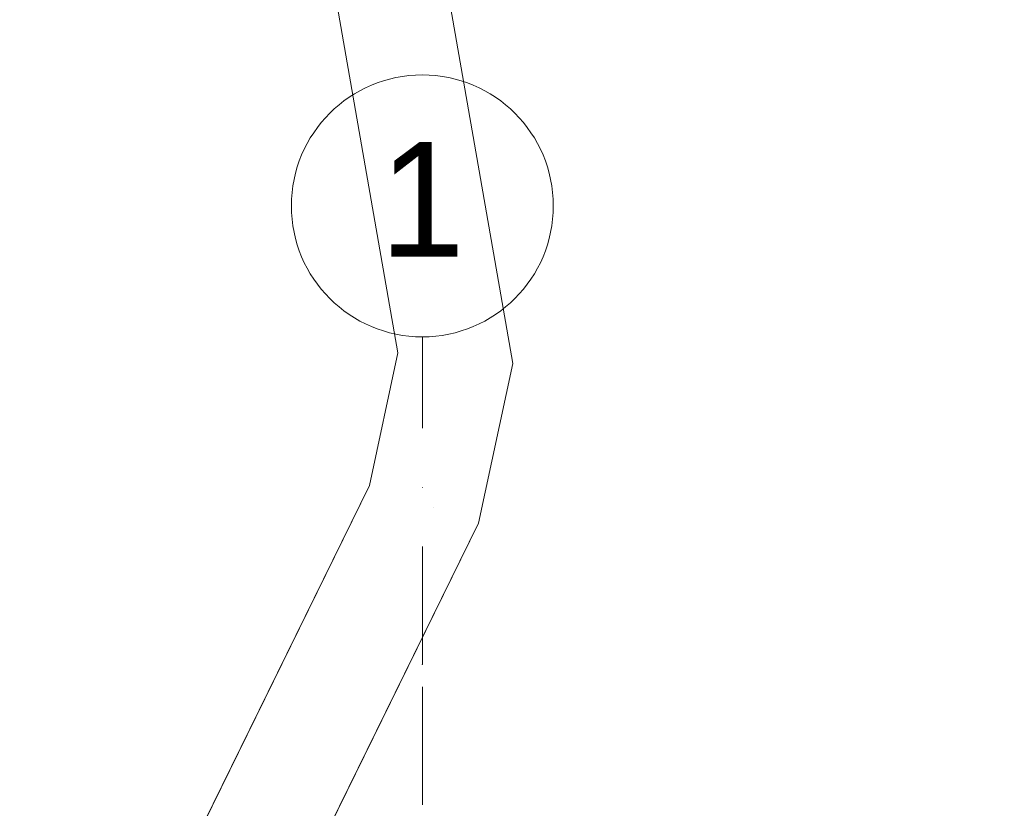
# Model space of a CAD drawing. Header units: centimetres. Extents: x -520 to 22173, y -1503 to 4054.
# Tile 44 of 82: x 9102 to 9402, y 3128 to 3369. Entities that reach past the tile are written whole.
import ezdxf
from ezdxf.enums import TextEntityAlignment as Align

# ---------------------------------------------------------------- set-up
doc = ezdxf.new("R2010")
doc.units = ezdxf.units.CM
doc.header["$LTSCALE"] = 0.1
doc.header["$MEASUREMENT"] = 0
doc.linetypes.add('Kropki i Kreski', pattern=[720, 360, -180, 0, -180])
doc.linetypes.add('Wipeout_Contour', pattern=[1000, 0, -1000])
for name, color, linetype in [('0_Teren', 7, 'Continuous'), ('2_ściany zewnętrzne.ISTN', 7, 'Continuous'), ('4_osie.ISTN', 7, 'Continuous')]:
    doc.layers.add(name, color=color, linetype=linetype)
doc.styles.add('GENERATED_STYLE_1', font='txt')

# ---------------------------------------------------------------- blocks, each defined once
blk = doc.blocks.new('Strop_11_1', base_point=(9193.38, 3600.56))
at = {"layer": '0_Teren', "color": 252, "linetype": 'Continuous', "lineweight": 9, "flags": 128}
blk.add_lwpolyline([(9193.38, 3600.56), (9750.83, 3597.38), (9740.29, 3547.16), (9461.62, 3293.84), (9406.18, 3251.1), (9670.4, 3122.29), (9196.11, 3122.29), (9241.71, 3215.17), (9252.2, 3263.91)], close=True, dxfattribs=at)
blk = doc.blocks.new('Ściana_13_1', base_point=(9118.41, 3015.06))
at = {"layer": '2_ściany zewnętrzne.ISTN', "linetype": 'Continuous', "lineweight": 0}
for points in [[(9145.57, 3019.33), (9241.71, 3215.17), (9208.4, 3226.73), (9113.94, 3034.33)], [(9113.94, 3034.33), (9101.6, 3009.2), (9145.57, 3019.33)], [(9145.57, 3019.33), (9101.6, 3009.2), (9133.23, 2994.19)]]:
    blk.add_hatch(color=252, dxfattribs=at).paths.add_polyline_path(points)
at = {"layer": '2_ściany zewnętrzne.ISTN', "color": 252, "linetype": 'Continuous', "lineweight": 0, "flags": 128}
for points in [[(9208.4, 3226.73), (9101.6, 3009.2)], [(9208.4, 3226.73), (9241.71, 3215.17)], [(9145.57, 3019.33), (9241.71, 3215.17)], [(9101.6, 3009.2), (9133.23, 2994.19)]]:
    blk.add_lwpolyline(points, dxfattribs=at)
blk = doc.blocks.new('Ściana_14_1', base_point=(9229.84, 3266.96))
at = {"layer": '2_ściany zewnętrzne.ISTN', "linetype": 'Continuous', "lineweight": 0}
blk.add_hatch(color=252, dxfattribs=at).paths.add_polyline_path([(9252.2, 3263.91), (9192.54, 3605.37), (9159.05, 3599.52), (9217.11, 3267.21)])
at = {"layer": '2_ściany zewnętrzne.ISTN', "color": 252, "linetype": 'Continuous', "lineweight": 0, "flags": 128}
for points in [[(9192.54, 3605.37), (9159.05, 3599.52)], [(9252.2, 3263.91), (9192.54, 3605.37)], [(9159.05, 3599.52), (9217.11, 3267.21)], [(9217.11, 3267.21), (9252.2, 3263.91)]]:
    blk.add_lwpolyline(points, dxfattribs=at)
blk = doc.blocks.new('Ściana_26_1', base_point=(9220.29, 3222.6))
at = {"layer": '2_ściany zewnętrzne.ISTN', "linetype": 'Continuous', "lineweight": 0}
blk.add_hatch(color=252, dxfattribs=at).paths.add_polyline_path([(9241.71, 3215.17), (9252.2, 3263.91), (9217.11, 3267.21), (9208.4, 3226.73)])
at = {"layer": '2_ściany zewnętrzne.ISTN', "color": 252, "linetype": 'Continuous', "lineweight": 0, "flags": 128}
for points in [[(9217.11, 3267.21), (9208.4, 3226.73)], [(9241.71, 3215.17), (9252.2, 3263.91)]]:
    blk.add_lwpolyline(points, dxfattribs=at)
blk = doc.blocks.new('Ściana_29_1', base_point=(9118.41, 3015.06))
at = {"color": 254, "linetype": 'Wipeout_Contour', "lineweight": 0, "ltscale": 38779.267912}
blk.add_wipeout([(9145.57, 3019.33), (9241.71, 3215.17), (9208.4, 3226.73), (9113.94, 3034.33)], dxfattribs=at).dxf.layer = '2_ściany zewnętrzne.ISTN'
at = {"color": 254, "linetype": 'Wipeout_Contour', "lineweight": 0, "ltscale": 28823.200599}
blk.add_wipeout([(9113.94, 3034.33), (9101.6, 3009.2), (9145.57, 3019.33)], dxfattribs=at).dxf.layer = '2_ściany zewnętrzne.ISTN'
at = {"layer": '2_ściany zewnętrzne.ISTN', "color": 252, "linetype": 'Continuous', "lineweight": 0, "flags": 128}
for points in [[(9208.4, 3226.73), (9101.6, 3009.2)], [(9145.57, 3019.33), (9241.71, 3215.17)]]:
    blk.add_lwpolyline(points, dxfattribs=at)
at = {"color": 254, "linetype": 'Wipeout_Contour', "lineweight": 0, "ltscale": 28828.562948}
blk.add_wipeout([(9145.57, 3019.33), (9101.6, 3009.2), (9133.23, 2994.19)], dxfattribs=at).dxf.layer = '2_ściany zewnętrzne.ISTN'
at = {"layer": '2_ściany zewnętrzne.ISTN', "color": 252, "linetype": 'Continuous', "lineweight": 0, "flags": 128}
blk.add_lwpolyline([(9101.6, 3009.2), (9133.23, 2994.19)], dxfattribs=at)
blk = doc.blocks.new('Ściana_30_1', base_point=(9229.84, 3266.96))
at = {"color": 254, "linetype": 'Wipeout_Contour', "lineweight": 0, "ltscale": 39305.33753}
blk.add_wipeout([(9252.2, 3263.91), (9192.54, 3605.37), (9159.05, 3599.52), (9217.11, 3267.21)], dxfattribs=at).dxf.layer = '2_ściany zewnętrzne.ISTN'
at = {"layer": '2_ściany zewnętrzne.ISTN', "color": 252, "linetype": 'Continuous', "lineweight": 0, "flags": 128}
for points in [[(9192.54, 3605.37), (9159.05, 3599.52)], [(9252.2, 3263.91), (9192.54, 3605.37)], [(9159.05, 3599.52), (9217.11, 3267.21)]]:
    blk.add_lwpolyline(points, dxfattribs=at)
blk = doc.blocks.new('Ściana_33_1', base_point=(9220.29, 3222.6))
at = {"color": 254, "linetype": 'Wipeout_Contour', "lineweight": 0, "ltscale": 39146.467879}
blk.add_wipeout([(9252.2, 3263.91), (9217.11, 3267.21), (9225.2, 3220.9), (9241.71, 3215.17)], dxfattribs=at).dxf.layer = '2_ściany zewnętrzne.ISTN'
at = {"layer": '2_ściany zewnętrzne.ISTN', "color": 252, "linetype": 'Continuous', "lineweight": 0, "flags": 128}
blk.add_lwpolyline([(9241.71, 3215.17), (9252.2, 3263.91)], dxfattribs=at)
at = {"color": 254, "linetype": 'Wipeout_Contour', "lineweight": 0, "ltscale": 29307.58109}
blk.add_wipeout([(9217.11, 3267.21), (9208.4, 3226.73), (9225.2, 3220.9)], dxfattribs=at).dxf.layer = '2_ściany zewnętrzne.ISTN'
at = {"layer": '2_ściany zewnętrzne.ISTN', "color": 252, "linetype": 'Continuous', "lineweight": 0, "flags": 128}
blk.add_lwpolyline([(9217.11, 3267.21), (9208.4, 3226.73)], dxfattribs=at)
blk = doc.blocks.new('Standardowy znacznik osi[8]_1', base_point=(9224.57, -647.93))
at = {"layer": '4_osie.ISTN', "color": 252, "linetype": 'Kropki i Kreski', "lineweight": 0}
for p, q in [((9224.57, 3172.08), (9224.57, 3272.08)), ((9224.57, -547.93), (9224.57, 3172.08))]:
    blk.add_line(p, q, dxfattribs=at)
at = {"layer": '4_osie.ISTN', "color": 252, "linetype": 'Continuous', "lineweight": 0}
blk.add_circle((9224.57, 3312.08), 40, dxfattribs=at)
at = {"layer": '4_osie.ISTN', "color": 252, "linetype": 'Kropki i Kreski', "lineweight": 0}
blk.add_point((9224.57, 3172.08), dxfattribs=at)
blk.add_point((9224.57, 3172.08), dxfattribs=at)
at = {"layer": '4_osie.ISTN', "color": 252, "lineweight": 0, "style": 'GENERATED_STYLE_1'}
for tag, p in [('AC_MarkerText_1_1', (9224.57, 3314.08)), ('AC_MarkerText_1_0', (9224.57, -685.93))]:
    blk.add_attdef(tag, text='', height=35, rotation=360, dxfattribs=at).set_placement(p, align=Align.MIDDLE_CENTER)

msp = doc.modelspace()

# ---------------------------------------------------------------- block references
at = {"layer": '0_Teren', "color": 252, "linetype": 'Continuous', "lineweight": 0}
msp.add_blockref('Strop_11_1', (9193.38, 3600.56), dxfattribs=at)
at = {"layer": '2_ściany zewnętrzne.ISTN', "color": 252, "lineweight": 0}
for name, p in [('Ściana_14_1', (9229.84, 3266.96)), ('Ściana_26_1', (9220.29, 3222.6)), ('Ściana_13_1', (9118.41, 3015.06))]:
    msp.add_blockref(name, p, dxfattribs=at)

# ---------------------------------------------------------------- next in the draw order: block references
for name, p in [('Ściana_30_1', (9229.84, 3266.96)), ('Ściana_29_1', (9118.41, 3015.06))]:
    msp.add_blockref(name, p, dxfattribs=at)

# ---------------------------------------------------------------- next in the draw order: block references
msp.add_blockref('Ściana_33_1', (9220.29, 3222.6), dxfattribs=at)

# ---------------------------------------------------------------- next in the draw order: block references
at = {"layer": '4_osie.ISTN', "color": 252, "linetype": 'Continuous', "lineweight": 0}
ref = msp.add_blockref('Standardowy znacznik osi[8]_1', (9224.57, -647.93), dxfattribs=at)
ref.add_attrib('AC_MarkerText_1_1', '1', dxfattribs={"color": 252, "lineweight": 0, "height": 35, "rotation": 360, "style": 'GENERATED_STYLE_1'}).set_placement((9224.57, 3314.08), align=Align.MIDDLE_CENTER)

doc.saveas('drawing.dxf')
